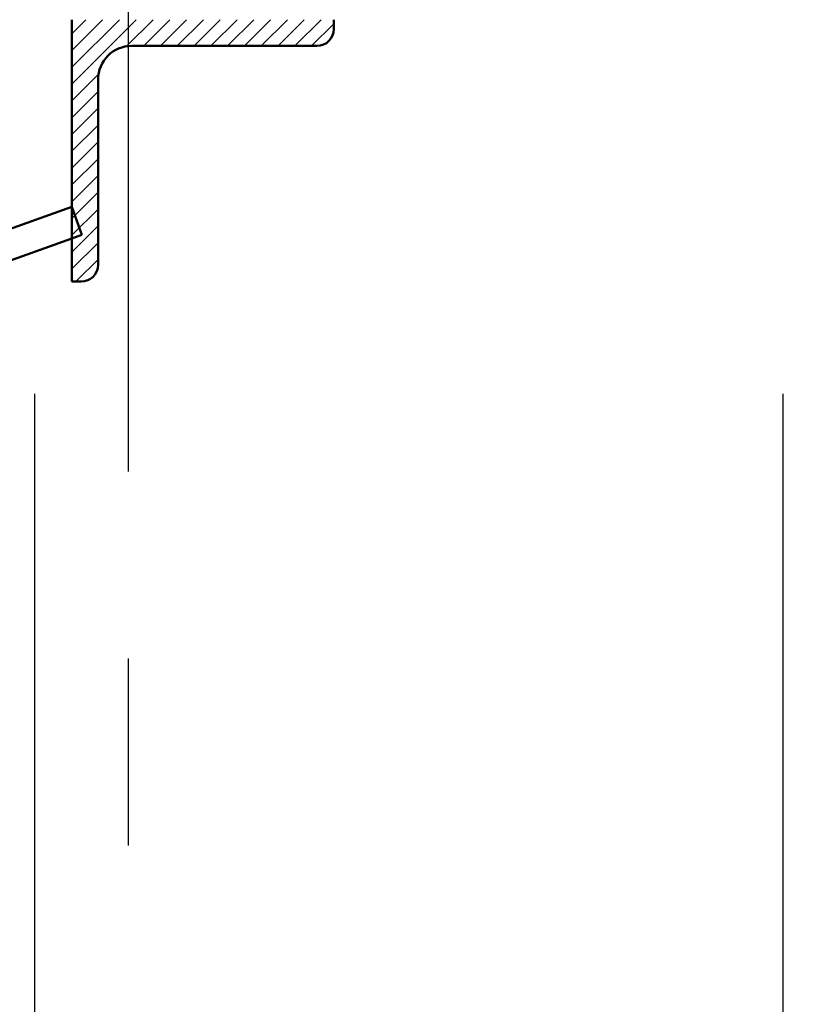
# Paper-space layout 'Layout1' of a CAD drawing. Extents: x -2 to 1033, y -36 to 596.
# Tile 11 of 126: x 38.97 to 43.25, y 214.12 to 219.38. Entities that reach past the tile are written whole.
import ezdxf

# ---------------------------------------------------------------- set-up
doc = ezdxf.new("R2010")
doc.units = 0
for name, pattern in [('ACAD_ISO02W100', [15, 12, -3]), ('ACAD_ISO04W100', [30.5, 24, -3, 0.5, -3]), ('HP_01_CER_B', [8, 5, -1, 1, -1])]:
    doc.linetypes.add(name, pattern=pattern)
doc.layers.get('0').update_dxf_attribs({"linetype": 'CONTINUOUS'})
doc.layers.get('DEFPOINTS').update_dxf_attribs({"color": 132, "linetype": 'CONTINUOUS'})
for name, color, linetype, lineweight in [('SS_KOTY', 3, 'CONTINUOUS', 25), ('SS_OSY_025', 7, 'HP_01_CER_B', 25), ('SS_SRAFY', 8, 'CONTINUOUS', 18), ('SS_ZEBRIK KOŠ', 75, 'CONTINUOUS', 50), ('SS_ZEBRIKY', 24, 'CONTINUOUS', 50)]:
    doc.layers.add(name, color=color, linetype=linetype, lineweight=lineweight)
doc.styles.add('ROMANS', font='romans.shx', dxfattribs={"width": 0.8})
doc.dimstyles.new('A-1_(2.5)_50AS', dxfattribs={"dimtxt": 2.5, "dimasz": 2, "dimexe": 1, "dimexo": 2, "dimgap": 0, "dimtad": 0, "dimdec": 1, "dimlfac": 50, "dimrnd": 1, "dimtxsty": 'ROMANS', "dimblk1": 'OBLIQUE', "dimblk2": 'OBLIQUE', "dimsah": 1, "dimcen": 2, "dimclrd": 256, "dimclre": 256, "dimclrt": 256, "dimadec": 1, "dimazin": 2, "dimtfac": 0.714286, "dimtdec": 1, "dimtmove": 0, "dimatfit": 3, "dimldrblk": 'OPEN', "dimfxl": 1, "dimtvp": 1.142857, "dimtfill": 1, "dimtolj": 1, "dimlwd": -1, "dimlwe": -1, "dimarcsym": 0})

# ---------------------------------------------------------------- blocks, each defined once
blk = doc.blocks.new('_Oblique')
at = {"color": 0, "linetype": 'ByBlock', "lineweight": -2}
blk.add_line((-0.5, -0.5), (0.5, 0.5), dxfattribs=at)
blk = doc.blocks.new('*D96')
at = {"layer": 'DEFPOINTS', "color": 0, "transparency": 16777216}
for p in [(39.0471, 219.3836), (43.0471, 219.3836), (43.0471, 209.604)]:
    blk.add_point(p, dxfattribs=at)
at = {"layer": 'SS_KOTY', "transparency": 16777216}
for p, q in [((39.0471, 217.3836), (39.0471, 208.604)), ((43.0471, 217.3836), (43.0471, 208.604)), ((39.0471, 209.604), (31.9042, 209.604)), ((43.0471, 209.604), (39.0471, 209.604))]:
    blk.add_line(p, q, dxfattribs=at)
at = {"layer": 'SS_KOTY', "transparency": 16777216, "xscale": 2, "yscale": 2, "zscale": 2, "rotation": 180}
blk.add_blockref('_Oblique', (39.0471, 209.604), dxfattribs=at)
at = {"layer": 'SS_KOTY', "transparency": 16777216, "xscale": 2, "yscale": 2, "zscale": 2}
blk.add_blockref('_Oblique', (43.0471, 209.604), dxfattribs=at)
at = {"layer": 'SS_KOTY', "transparency": 16777216, "insert": (34.4756, 212.4611), "char_height": 2.5, "attachment_point": 5, "style": 'ROMANS', "bg_fill": 3, "box_fill_scale": 1.1, "bg_fill_color": 256, "bg_fill_true_color": 13158600, "bg_fill_transparency": 0}
blk.add_mtext('\\A1;200', dxfattribs=at)
blk = doc.blocks.new('_OPEN')
at = {"color": 0, "linetype": 'ByBlock'}
for p, q in [((-1, 0.1667), (0, 0)), ((0, 0), (-1, -0.1667)), ((0, 0), (-1, 0))]:
    blk.add_line(p, q, dxfattribs=at)

psp = doc.layouts.get("Layout1")

# ---------------------------------------------------------------- linework, layer by layer
at = {"layer": 'SS_OSY_025'}
psp.add_line((39.5471, 229.969, -5184), (39.5471, 214.6244, -5184), dxfattribs=at)

# ---------------------------------------------------------------- next in the draw order: dimensions: what is measured, and where the dimension line sits
at = {"layer": 'SS_KOTY'}
dim = psp.add_linear_dim(base=(43.0471, 209.604), p1=(39.0471, 219.3836), p2=(43.0471, 219.3836), dimstyle='A-1_(2.5)_50AS', dxfattribs=at)
dim.commit()
dim.dimension.update_dxf_attribs({"geometry": '*D96', "text_midpoint": (34.4756, 209.604), "dimtype": 160})

# ---------------------------------------------------------------- next in the draw order: hatches: boundary and pattern name
at = {"layer": 'SS_SRAFY'}
h = psp.add_hatch(dxfattribs=at)
h.set_pattern_fill('ANSI31', color=5, scale=0.02, style=0)
h.set_pattern_definition([(45, (45.44707, 77.78364), (-0.04490128, 0.04490128), [])])
h.paths.add_polyline_path([(40.6471, 219.3336), (40.6471, 219.3836), (39.2471, 219.3836), (39.2471, 217.9836), (39.2971, 217.9836, 0.414214), (39.3871, 218.0736), (39.3871, 219.0636, -0.414214), (39.5671, 219.2436), (40.5571, 219.2436, 0.414214)], flags=0)

# ---------------------------------------------------------------- next in the draw order: linework, layer by layer
at = {"layer": 'SS_ZEBRIK KOŠ', "color": 1, "linetype": 'Continuous', "ltscale": 0.25}
for p, q in [((39.2471, 218.3836), (34.8073, 216.7935)), ((34.8612, 216.6429), (39.2471, 218.2137))]:
    psp.add_line(p, q, dxfattribs=at)
at = {"layer": 'SS_ZEBRIK KOŠ', "color": 7, "linetype": 'ACAD_ISO04W100', "ltscale": 0.25}
psp.add_line((39.2471, 218.3836), (34.8073, 216.7935), dxfattribs=at)
at = {"layer": 'SS_ZEBRIK KOŠ', "color": 3, "linetype": 'ACAD_ISO02W100', "ltscale": 0.25}
for p, q in [((39.301, 218.233), (39.2471, 218.3836)), ((39.2471, 218.2137), (39.301, 218.233))]:
    psp.add_line(p, q, dxfattribs=at)
at = {"layer": 'SS_ZEBRIKY', "color": 1, "linetype": 'Continuous', "ltscale": 0.25}
for p, q in [((39.2471, 219.3836), (39.2471, 217.9836)), ((40.6471, 219.3336), (40.6471, 219.3836)), ((39.5671, 219.2436), (40.5571, 219.2436)), ((39.3871, 218.0736), (39.3871, 219.0636)), ((39.2471, 217.9836), (39.2971, 217.9836))]:
    psp.add_line(p, q, dxfattribs=at)
for centre in [(40.5571, 219.3336), (39.2971, 218.0736)]:
    psp.add_arc(centre, 0.09, 270, 0, dxfattribs=at)
at = {"layer": 'SS_ZEBRIKY', "color": 1, "linetype": 'Continuous', "ltscale": 0.25, "extrusion": (-2.0211e-13, 8.37167e-14, -1)}
psp.add_arc((-39.5671, 219.0636), 0.18, 0, 90, dxfattribs=at)

doc.saveas('drawing.dxf')
